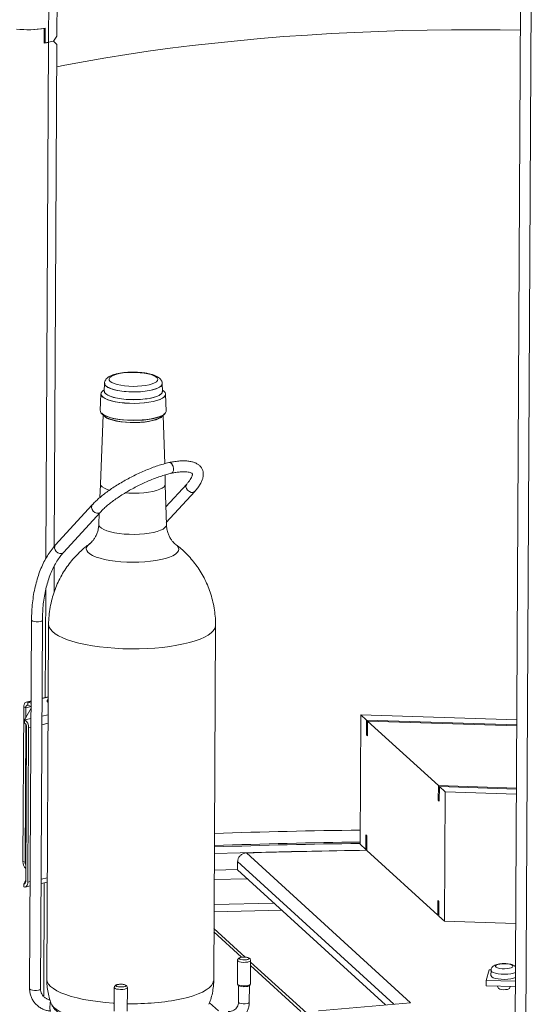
# Model space of a CAD drawing. Header units: millimetres. Extents: x 0 to 420, y 0 to 297.
# Tile 81 of 131: x 313 to 322, y 97 to 115. Entities that reach past the tile are written whole.
import ezdxf

# ---------------------------------------------------------------- set-up
doc = ezdxf.new("R2010")
doc.units = ezdxf.units.MM

msp = doc.modelspace()

# ---------------------------------------------------------------- linework, layer by layer
at = {"color": 8, "linetype": 'Continuous', "lineweight": 18}
for p, q in [((313.308, 114.632), (313.331, 119.102)), ((313.258, 105.159), (313.308, 114.632)), ((313.245, 102.605), (313.255, 104.585)), ((312.928, 102.521), (312.986, 102.535)), ((312.889, 102.419), (312.985, 102.442)), ((313.184, 102.265), (313.3, 102.29)), ((312.867, 102.195), (312.984, 102.221)), ((313.299, 102.132), (313.184, 102.106)), ((312.983, 102.062), (312.941, 102.053)), ((317.767, 99.776), (317.767, 99.778)), ((312.874, 99.584), (312.891, 99.589)), ((316.777, 99.594), (319.644, 96.977)), ((312.926, 99.218), (312.969, 99.227)), ((313.169, 99.271), (313.284, 99.297)), ((313.217, 97.119), (313.227, 99.205)), ((312.852, 99.188), (312.877, 99.194)), ((316.851, 97.839), (316.343, 98.303)), ((317.938, 96.846), (317.015, 97.689)), ((316.263, 97.004), (316.425, 96.856))]:
    msp.add_line(p, q, dxfattribs=at)
at = {"color": 7, "linetype": 'Continuous', "lineweight": 18}
for p, q in [((313.461, 114.745), (313.483, 119.069)), ((321.854, 93.261), (321.969, 115.327)), ((322.053, 93.179), (322.169, 115.398)), ((313.226, 114.615), (313.227, 114.884)), ((313.244, 114.887), (313.243, 114.618)), ((313.461, 114.745), (313.399, 114.654)), ((313.243, 114.618), (313.226, 114.624)), ((313.308, 114.632), (313.399, 114.654)), ((313.399, 114.654), (313.46, 114.591)), ((313.412, 105.378), (313.46, 114.591)), ((314.328, 108.255), (314.301, 108.232)), ((314.333, 108.371), (314.327, 108.23)), ((315.398, 108.225), (315.393, 108.366)), ((315.424, 108.226), (315.397, 108.249)), ((314.269, 108.179), (314.256, 107.87)), ((315.465, 107.863), (315.455, 108.173)), ((314.309, 107.79), (314.257, 106.53)), ((314.28, 107.819), (314.332, 107.767)), ((315.388, 107.762), (315.441, 107.813)), ((315.439, 106.897), (315.411, 107.784)), ((315.45, 106.524), (315.445, 106.691)), ((314.26, 106.51), (314.25, 106.277)), ((315.47, 105.777), (315.447, 106.504)), ((315.843, 106.524), (315.459, 106.104)), ((314.383, 106.422), (314.42, 106.409)), ((315.468, 105.818), (315.991, 106.389)), ((314.109, 106.143), (313.43, 105.399)), ((313.578, 105.264), (314.257, 106.008)), ((314.238, 105.987), (314.23, 105.783)), ((313.408, 104.537), (313.41, 105.021)), ((312.993, 104.024), (312.958, 97.258)), ((313.158, 97.257), (313.193, 104.023)), ((313.308, 103.947), (313.274, 97.435)), ((316.338, 97.419), (316.372, 103.931)), ((312.986, 102.543), (312.899, 102.523)), ((312.928, 102.521), (312.927, 102.463)), ((312.927, 102.463), (312.985, 102.443)), ((312.928, 102.521), (312.986, 102.501)), ((313.301, 102.618), (313.186, 102.591)), ((313.301, 102.612), (313.186, 102.587)), ((312.835, 99.598), (312.85, 102.433)), ((312.889, 102.419), (312.85, 102.433)), ((312.867, 102.195), (312.985, 102.411)), ((312.888, 102.232), (312.889, 102.419)), ((319.026, 99.912), (319.038, 102.287)), ((319.143, 102.191), (319.038, 102.287)), ((319.038, 102.287), (321.901, 102.196)), ((312.867, 102.138), (312.867, 102.195)), ((312.874, 99.584), (312.887, 102.121)), ((319.142, 101.923), (319.143, 102.191)), ((319.143, 102.191), (321.9, 102.103)), ((319.163, 102.173), (319.162, 101.905)), ((320.462, 100.988), (319.163, 102.173)), ((321.9, 102.086), (319.163, 102.173)), ((312.889, 99.232), (312.904, 102.067)), ((312.941, 102.053), (312.926, 99.218)), ((319.162, 101.905), (319.142, 101.923)), ((319.142, 101.923), (319.162, 101.923)), ((320.461, 100.719), (320.462, 100.988)), ((320.462, 100.988), (321.894, 100.942)), ((320.482, 100.97), (320.48, 100.701)), ((320.587, 100.874), (320.482, 100.97)), ((321.894, 100.925), (320.482, 100.97)), ((320.574, 98.499), (320.587, 100.874)), ((321.894, 100.832), (320.587, 100.874)), ((320.48, 100.701), (320.461, 100.719)), ((320.461, 100.719), (320.48, 100.719)), ((319.131, 99.816), (319.132, 100.084)), ((319.132, 100.084), (319.152, 100.066)), ((319.152, 100.066), (319.151, 99.798)), ((317.767, 99.778), (316.35, 99.744)), ((319.951, 97.003), (316.939, 99.753)), ((319.131, 99.816), (319.026, 99.912)), ((319.131, 99.816), (319.151, 99.816)), ((320.45, 98.612), (319.151, 99.798)), ((312.835, 99.598), (312.874, 99.584)), ((316.777, 99.594), (316.776, 99.441)), ((316.777, 99.448), (316.349, 99.438)), ((319.49, 96.964), (316.776, 99.441)), ((312.889, 99.257), (312.852, 99.188)), ((313.168, 99.192), (313.284, 99.218)), ((316.954, 99.279), (316.348, 99.264)), ((312.852, 99.131), (312.852, 99.188)), ((312.878, 99.128), (312.968, 99.148)), ((320.45, 98.612), (320.451, 98.881)), ((320.451, 98.881), (320.471, 98.863)), ((320.471, 98.863), (320.469, 98.594)), ((316.345, 98.805), (317.445, 98.831)), ((317.587, 98.701), (316.345, 98.672)), ((320.45, 98.612), (320.469, 98.612)), ((320.574, 98.499), (320.469, 98.594)), ((321.881, 98.457), (320.574, 98.499)), ((316.917, 97.841), (316.343, 98.365)), ((316.776, 97.78), (316.773, 97.349)), ((317.013, 97.348), (317.016, 97.779)), ((318.045, 96.811), (317.016, 97.751)), ((321.34, 97.413), (321.398, 97.607)), ((321.398, 97.607), (321.429, 97.606)), ((321.429, 97.598), (321.428, 97.502)), ((321.34, 97.413), (321.34, 97.317)), ((321.34, 97.413), (321.876, 97.397)), ((314.513, 97.282), (314.51, 96.851)), ((314.75, 96.85), (314.753, 97.281)), ((316.775, 97.344), (316.785, 97.325)), ((316.793, 97.317), (316.792, 97.014)), ((316.992, 97.013), (316.993, 97.316)), ((317.002, 97.324), (317.012, 97.343)), ((321.34, 97.317), (321.875, 97.301)), ((321.548, 97.311), (321.568, 97.268)), ((321.766, 97.267), (321.783, 97.304)), ((318.259, 96.857), (319.951, 97.003))]:
    msp.add_line(p, q, dxfattribs=at)
at = {"color": 7, "linetype": 'Continuous', "lineweight": 18, "flags": 128}
for points in [[(313.458, 114.18), (313.606, 114.209), (313.977, 114.279), (314.357, 114.345), (314.743, 114.407), (315.137, 114.465), (315.538, 114.52), (315.945, 114.571), (316.357, 114.617), (316.775, 114.66), (317.198, 114.699), (317.626, 114.734), (318.057, 114.764), (318.492, 114.791), (318.93, 114.813), (319.371, 114.831), (319.813, 114.845), (320.258, 114.855), (320.703, 114.86), (321.149, 114.861), (321.595, 114.858), (321.967, 114.852)], [(314.512, 108.367), (314.566, 108.35), (314.631, 108.336), (314.703, 108.325), (314.779, 108.319), (314.859, 108.316), (314.939, 108.318), (315.016, 108.323), (315.089, 108.332), (315.154, 108.346), (315.21, 108.362), (315.254, 108.381), (315.287, 108.402), (315.305, 108.424), (315.31, 108.447), (315.3, 108.47), (315.276, 108.492), (315.238, 108.512), (315.189, 108.531), (315.129, 108.546), (315.061, 108.559), (314.987, 108.567), (314.908, 108.572), (314.828, 108.573), (314.749, 108.569), (314.674, 108.562), (314.605, 108.55), (314.544, 108.536), (314.493, 108.518), (314.455, 108.498), (314.429, 108.476), (314.418, 108.454), (314.421, 108.431), (314.438, 108.408), (314.468, 108.387), (314.512, 108.367)], [(314.301, 108.232), (314.292, 108.224), (314.273, 108.198), (314.269, 108.171), (314.28, 108.144), (314.305, 108.118), (314.343, 108.094), (314.395, 108.071)], [(315.451, 108.171), (315.447, 108.149), (315.429, 108.123), (315.396, 108.098), (315.351, 108.075), (315.293, 108.055), (315.225, 108.037), (315.148, 108.023), (315.064, 108.012), (314.975, 108.005), (314.883, 108.003), (314.79, 108.005), (314.7, 108.01), (314.613, 108.02), (314.533, 108.033), (314.46, 108.05), (314.398, 108.07), (314.347, 108.093), (314.308, 108.117), (314.284, 108.143), (314.273, 108.169), (314.273, 108.177)], [(314.327, 108.23), (314.327, 108.228), (314.334, 108.203), (314.356, 108.178), (314.392, 108.155), (314.44, 108.133)], [(315.394, 108.223), (315.392, 108.209), (315.378, 108.185), (315.349, 108.161), (315.308, 108.139), (315.254, 108.119), (315.19, 108.102), (315.116, 108.089), (315.036, 108.079), (314.951, 108.073), (314.863, 108.071), (314.776, 108.074), (314.691, 108.08), (314.61, 108.091), (314.537, 108.105), (314.472, 108.122), (314.418, 108.142), (314.376, 108.165), (314.347, 108.189), (314.333, 108.214), (314.331, 108.229)], [(314.395, 108.071), (314.457, 108.051), (314.53, 108.034), (314.611, 108.021), (314.699, 108.011), (314.79, 108.005), (314.883, 108.003), (314.975, 108.006), (315.065, 108.013), (315.15, 108.024), (315.227, 108.038), (315.296, 108.056), (315.354, 108.076), (315.4, 108.099), (315.432, 108.124), (315.451, 108.151), (315.455, 108.177), (315.445, 108.204), (315.424, 108.226)], [(314.44, 108.133), (314.5, 108.114), (314.57, 108.098), (314.648, 108.086), (314.732, 108.077), (314.819, 108.073), (314.908, 108.072), (314.995, 108.076), (315.078, 108.084), (315.156, 108.096), (315.226, 108.111), (315.286, 108.13), (315.334, 108.151), (315.369, 108.174), (315.391, 108.198), (315.398, 108.224), (315.398, 108.225)], [(314.256, 107.87), (314.257, 107.859), (314.268, 107.832), (314.294, 107.807), (314.333, 107.782), (314.384, 107.76)], [(315.437, 107.815), (315.42, 107.801), (315.38, 107.777), (315.328, 107.755), (315.265, 107.736), (315.193, 107.721), (315.113, 107.708), (315.027, 107.699), (314.936, 107.694), (314.845, 107.693), (314.753, 107.697), (314.664, 107.704), (314.58, 107.715), (314.502, 107.729), (314.433, 107.747), (314.374, 107.767), (314.326, 107.79), (314.29, 107.815), (314.284, 107.821)], [(315.385, 107.764), (315.375, 107.755), (315.339, 107.732), (315.29, 107.711), (315.23, 107.693), (315.161, 107.678), (315.084, 107.666), (315.001, 107.658), (314.914, 107.654), (314.827, 107.654), (314.739, 107.658), (314.656, 107.666), (314.577, 107.677), (314.506, 107.693), (314.444, 107.711), (314.392, 107.732), (314.353, 107.754), (314.335, 107.769)], [(314.384, 107.76), (314.447, 107.74), (314.519, 107.723), (314.599, 107.709), (314.685, 107.699), (314.775, 107.693), (314.868, 107.691), (314.96, 107.693), (315.05, 107.698), (315.135, 107.708), (315.214, 107.722), (315.285, 107.739), (315.346, 107.758), (315.395, 107.781), (315.432, 107.805), (315.455, 107.831), (315.465, 107.857), (315.465, 107.863)], [(314.426, 107.714), (314.486, 107.695), (314.556, 107.679), (314.634, 107.666), (314.717, 107.657), (314.804, 107.652), (314.893, 107.651), (314.98, 107.654), (315.065, 107.661), (315.144, 107.672), (315.216, 107.687), (315.279, 107.704), (315.331, 107.725), (315.371, 107.747), (315.388, 107.762)], [(315.584, 106.869), (315.564, 106.898), (315.54, 106.915), (315.517, 106.917), (315.516, 106.917)], [(314.257, 106.53), (314.257, 106.522), (314.268, 106.495), (314.293, 106.469), (314.331, 106.445), (314.383, 106.422)], [(314.712, 106.359), (314.781, 106.355), (314.874, 106.354), (314.967, 106.356), (315.058, 106.363), (315.143, 106.374), (315.221, 106.388), (315.29, 106.406), (315.348, 106.427), (315.395, 106.45), (315.427, 106.475), (315.446, 106.502), (315.45, 106.524)], [(312.85, 102.433), (312.851, 102.455), (312.856, 102.475), (312.863, 102.492), (312.873, 102.506), (312.885, 102.516), (312.898, 102.522), (312.913, 102.524), (312.928, 102.521)], [(312.889, 102.419), (312.889, 102.43), (312.892, 102.44), (312.895, 102.449), (312.9, 102.456), (312.906, 102.461), (312.913, 102.464), (312.92, 102.465), (312.927, 102.463)], [(313.301, 102.512), (313.286, 102.524), (313.281, 102.535)], [(319.151, 99.803), (318.51, 99.793), (317.767, 99.778)], [(312.889, 99.232), (312.888, 99.221), (312.886, 99.211), (312.883, 99.202), (312.878, 99.195), (312.872, 99.19), (312.866, 99.187), (312.859, 99.187), (312.852, 99.188)], [(312.852, 99.131), (312.866, 99.128), (312.88, 99.129), (312.893, 99.135), (312.904, 99.145), (312.913, 99.159), (312.92, 99.176), (312.924, 99.196), (312.926, 99.218)], [(316.81, 97.824), (316.826, 97.833), (316.853, 97.839), (316.886, 97.842), (316.921, 97.841), (316.952, 97.836), (316.975, 97.828), (316.985, 97.819), (316.982, 97.809), (316.966, 97.8), (316.939, 97.793), (316.906, 97.791), (316.871, 97.792), (316.839, 97.797), (316.817, 97.804), (316.806, 97.814), (316.81, 97.824)], [(321.683, 97.719), (321.635, 97.719), (321.59, 97.714), (321.553, 97.706), (321.526, 97.695), (321.511, 97.682), (321.51, 97.668), (321.524, 97.655), (321.55, 97.643), (321.587, 97.634), (321.632, 97.629), (321.679, 97.627), (321.726, 97.63), (321.767, 97.637), (321.8, 97.647), (321.821, 97.659), (321.829, 97.672), (321.822, 97.686), (321.802, 97.698), (321.77, 97.709), (321.729, 97.716), (321.683, 97.719)], [(321.428, 97.502), (321.429, 97.495), (321.443, 97.478), (321.471, 97.463), (321.511, 97.45), (321.561, 97.44), (321.618, 97.434), (321.678, 97.432), (321.737, 97.435), (321.792, 97.441), (321.839, 97.452), (321.876, 97.465), (321.876, 97.466)], [(317.013, 97.348), (317.009, 97.338), (316.99, 97.328), (316.96, 97.319), (316.922, 97.315), (316.88, 97.314), (316.84, 97.318), (316.807, 97.325), (316.784, 97.335), (316.774, 97.347), (316.773, 97.349)], [(317.002, 97.324), (316.991, 97.315), (316.967, 97.305), (316.932, 97.3), (316.892, 97.298), (316.853, 97.3), (316.819, 97.306), (316.794, 97.316), (316.785, 97.325)], [(321.568, 97.268), (321.572, 97.263), (321.59, 97.253), (321.621, 97.246), (321.658, 97.243), (321.697, 97.244), (321.731, 97.249), (321.756, 97.258), (321.766, 97.267)]]:
    msp.add_lwpolyline(points, dxfattribs=at)
at = {"color": 8, "linetype": 'Continuous', "lineweight": 18, "flags": 128}
for points in [[(314.333, 108.371), (314.333, 108.369), (314.34, 108.344), (314.362, 108.319), (314.397, 108.296), (314.445, 108.275)], [(314.337, 108.372), (314.339, 108.356), (314.353, 108.332), (314.382, 108.308), (314.423, 108.286), (314.477, 108.266), (314.541, 108.249), (314.613, 108.235), (314.693, 108.224), (314.777, 108.218), (314.864, 108.215), (314.951, 108.217), (315.035, 108.223), (315.114, 108.232), (315.187, 108.246)], [(314.445, 108.275), (314.505, 108.256), (314.574, 108.24), (314.651, 108.228), (314.734, 108.219), (314.82, 108.215), (314.908, 108.215), (314.994, 108.218), (315.077, 108.226), (315.154, 108.238), (315.223, 108.253), (315.282, 108.271), (315.33, 108.292), (315.365, 108.315), (315.386, 108.339), (315.393, 108.365), (315.393, 108.366)], [(315.187, 108.246), (315.251, 108.262), (315.304, 108.282), (315.346, 108.304), (315.374, 108.327), (315.388, 108.352), (315.389, 108.366)], [(315.843, 106.524), (315.831, 106.505), (315.828, 106.473), (315.838, 106.439), (315.86, 106.408), (315.891, 106.384), (315.925, 106.371), (315.959, 106.371)], [(315.959, 106.371), (315.986, 106.384), (315.99, 106.389)], [(314.225, 105.99), (314.192, 105.99), (314.157, 106.003), (314.126, 106.027), (314.104, 106.058), (314.094, 106.092), (314.098, 106.123), (314.109, 106.143)], [(314.257, 106.008), (314.252, 106.003), (314.225, 105.99)], [(314.23, 105.783), (314.232, 105.765), (314.248, 105.738), (314.277, 105.712), (314.321, 105.688), (314.376, 105.665), (314.443, 105.646), (314.519, 105.629), (314.603, 105.616), (314.693, 105.606), (314.786, 105.601), (314.881, 105.6), (314.975, 105.603), (315.066, 105.61), (315.152, 105.621), (315.231, 105.636)], [(315.231, 105.636), (315.301, 105.654), (315.361, 105.675), (315.409, 105.698), (315.443, 105.724), (315.463, 105.75), (315.47, 105.777)], [(313.546, 105.246), (313.513, 105.246), (313.478, 105.259), (313.447, 105.283), (313.425, 105.314), (313.415, 105.348), (313.419, 105.38), (313.43, 105.399)], [(314.057, 105.425), (314.025, 105.397), (314.005, 105.365), (313.998, 105.334), (314.007, 105.302), (314.029, 105.27), (314.066, 105.24), (314.116, 105.211), (314.178, 105.184), (314.252, 105.16), (314.336, 105.139), (314.429, 105.121), (314.529, 105.107), (314.635, 105.096), (314.744, 105.09), (314.855, 105.087), (314.966, 105.089), (315.074, 105.095), (315.179, 105.105), (315.278, 105.119), (315.37, 105.137)], [(315.37, 105.137), (315.453, 105.158), (315.525, 105.181), (315.586, 105.208), (315.635, 105.236), (315.669, 105.267), (315.69, 105.298), (315.696, 105.33), (315.688, 105.362), (315.665, 105.393), (315.639, 105.416)], [(313.578, 105.264), (313.573, 105.26), (313.546, 105.246)], [(313.155, 104), (313.12, 103.995), (313.081, 103.995), (313.044, 103.998), (313.015, 104.006), (312.997, 104.016), (312.993, 104.024)], [(313.193, 104.023), (313.193, 104.019), (313.181, 104.009), (313.155, 104)], [(313.308, 103.947), (313.308, 103.942), (313.317, 103.899), (313.34, 103.857), (313.377, 103.816), (313.428, 103.776), (313.491, 103.737), (313.568, 103.7), (313.656, 103.665), (313.755, 103.633), (313.865, 103.604), (313.983, 103.578), (314.11, 103.555), (314.243, 103.536), (314.382, 103.521), (314.526, 103.51), (314.672, 103.502), (314.82, 103.499), (314.968, 103.5), (315.114, 103.504), (315.258, 103.513), (315.399, 103.526), (315.534, 103.543), (315.662, 103.564), (315.783, 103.588)], [(315.783, 103.588), (315.895, 103.615), (315.998, 103.645), (316.089, 103.678), (316.169, 103.714), (316.236, 103.751), (316.291, 103.791), (316.331, 103.831), (316.358, 103.873), (316.371, 103.916), (316.372, 103.931)], [(317.016, 97.779), (317.011, 97.769), (316.992, 97.758), (316.962, 97.75), (316.924, 97.746), (316.882, 97.745), (316.842, 97.749), (316.809, 97.756), (316.786, 97.766), (316.776, 97.778), (316.776, 97.78)], [(321.429, 97.598), (321.43, 97.591), (321.443, 97.574), (321.471, 97.559), (321.511, 97.545), (321.561, 97.536), (321.618, 97.53), (321.678, 97.528), (321.737, 97.53), (321.792, 97.537), (321.84, 97.548), (321.876, 97.561), (321.877, 97.562)], [(313.274, 97.435), (313.274, 97.43), (313.283, 97.387), (313.306, 97.345), (313.343, 97.303), (313.394, 97.263), (313.457, 97.224), (313.534, 97.188), (313.622, 97.153), (313.722, 97.121), (313.831, 97.092), (313.95, 97.066), (314.076, 97.043), (314.21, 97.024), (314.349, 97.009), (314.492, 96.997), (314.511, 96.996)], [(315.749, 97.075), (315.862, 97.102), (315.964, 97.133), (316.055, 97.166), (316.135, 97.201), (316.202, 97.239), (316.257, 97.278), (316.298, 97.319), (316.324, 97.361), (316.337, 97.403), (316.338, 97.419)], [(313.12, 97.235), (313.085, 97.23), (313.046, 97.229), (313.009, 97.233), (312.98, 97.241), (312.962, 97.251), (312.958, 97.258)], [(313.158, 97.257), (313.158, 97.254), (313.145, 97.243), (313.12, 97.235)], [(314.753, 97.281), (314.75, 97.274), (314.734, 97.263), (314.707, 97.254), (314.67, 97.248), (314.628, 97.247), (314.588, 97.25), (314.552, 97.256), (314.527, 97.266), (314.514, 97.277), (314.513, 97.282)], [(314.645, 97.344), (314.677, 97.341), (314.704, 97.334), (314.72, 97.325), (314.722, 97.315), (314.711, 97.305), (314.688, 97.298), (314.657, 97.293), (314.622, 97.293), (314.589, 97.296), (314.562, 97.303), (314.546, 97.312), (314.543, 97.322), (314.554, 97.332), (314.577, 97.339), (314.577, 97.339)], [(313.342, 97.026), (313.338, 97.007), (313.333, 96.971), (313.331, 96.932), (313.331, 96.896), (313.335, 96.868), (313.341, 96.854), (313.344, 96.852)], [(313.355, 96.99), (313.368, 96.964), (313.399, 96.924), (313.444, 96.885), (313.502, 96.847), (313.573, 96.81), (313.655, 96.776), (313.749, 96.745), (313.853, 96.716), (313.965, 96.69), (314.086, 96.668), (314.214, 96.648), (314.348, 96.633), (314.486, 96.621), (314.529, 96.619)], [(316.992, 97.013), (316.991, 97.009), (316.979, 96.999), (316.953, 96.99), (316.918, 96.985), (316.88, 96.985), (316.842, 96.988), (316.813, 96.996), (316.795, 97.006), (316.792, 97.014)]]:
    msp.add_lwpolyline(points, dxfattribs=at)
at = {"color": 7, "linetype": 'Continuous', "lineweight": 18}
for centre, radius, start, end in [((312.93, 116.798), 1.937, 263.7071, 279.3397), ((312.93, 116.816), 1.955, 263.7528, 278.7329), ((313.033, 115.799), 1.199, 279.2548, 283.2455), ((313.04, 115.765), 1.164, 280.0318, 283.2808), ((314.501, 107.955), 0.253, 227.9902, 252.8941), ((315.519, 106.85), 0.0679, 16.4268, 89.9577), ((312.788, 102.064), 0.153, 355.7584, 58.6799), ((312.827, 102.072), 0.0768, 355.767, 58.6734), ((320.558, -23.351), 123.533, 90.7102, 91.95126), ((320.569, -20.869), 120.832, 90.73176, 92.00059), ((320.586, -20.797), 120.735, 90.74052, 92.01038), ((320.654, -19.662), 119.473, 90.72083, 91.78151), ((313.005, 99.593), 0.17, 178.4925, 227.5976), ((312.966, 99.584), 0.0918, 179.6204, 215.2717), ((314.632, 97.062), 0.282, 87.2847, 101.0734)]:
    msp.add_arc(centre, radius, start, end, dxfattribs=at)
at = {"color": 8, "linetype": 'Continuous', "lineweight": 18}
msp.add_arc((314.854, 101.509), 4.524, 268.6999, 281.4207, dxfattribs=at)
at = {"color": 7, "linetype": 'Continuous', "lineweight": 18}
for points, knots in [([(315.392, 108.367), (315.392, 108.375), (315.391, 108.396), (315.377, 108.426), (315.355, 108.456), (315.324, 108.481), (315.283, 108.505), (315.229, 108.527), (315.164, 108.545), (315.094, 108.559), (315.019, 108.569), (314.941, 108.575), (314.862, 108.577), (314.783, 108.575), (314.705, 108.57), (314.632, 108.561), (314.563, 108.548), (314.501, 108.531), (314.444, 108.51), (314.4, 108.484), (314.367, 108.455), (314.345, 108.423), (314.334, 108.394), (314.334, 108.377), (314.334, 108.372)], [0, 0, 0, 0, 0.022246, 0.057251, 0.093029, 0.133276, 0.181686, 0.237808, 0.293156, 0.346438, 0.398531, 0.450001, 0.501166, 0.552255, 0.60342, 0.654839, 0.706774, 0.759646, 0.814219, 0.871904, 0.914743, 0.951792, 0.98659, 1, 1, 1, 1]), ([(315.516, 106.917), (315.499, 106.913), (315.449, 106.901), (315.362, 106.876), (315.256, 106.841), (315.148, 106.8), (315.039, 106.754), (314.929, 106.704), (314.82, 106.65), (314.714, 106.593), (314.611, 106.533), (314.511, 106.471), (314.418, 106.407), (314.33, 106.343), (314.249, 106.278), (314.178, 106.213), (314.133, 106.169), (314.112, 106.145), (314.109, 106.143)], [0, 0, 0, 0, 0.035967, 0.104952, 0.173581, 0.24192, 0.310065, 0.37809, 0.446053, 0.514007, 0.581991, 0.650049, 0.718243, 0.786648, 0.855354, 0.924493, 0.991102, 1, 1, 1, 1]), ([(315.991, 106.389), (316, 106.4), (316.03, 106.433), (316.071, 106.488), (316.109, 106.551), (316.134, 106.612), (316.147, 106.668), (316.148, 106.72), (316.138, 106.771), (316.117, 106.819), (316.084, 106.859), (316.042, 106.892), (315.993, 106.917), (315.934, 106.935), (315.865, 106.946), (315.785, 106.95), (315.697, 106.946), (315.609, 106.935), (315.547, 106.923), (315.519, 106.918)], [0, 0, 0, 0, 0.034956, 0.103789, 0.173637, 0.236978, 0.294853, 0.347782, 0.397837, 0.451145, 0.502937, 0.555151, 0.610508, 0.671061, 0.737033, 0.806044, 0.875031, 0.943085, 1, 1, 1, 1]), ([(315.584, 106.869), (315.584, 106.868), (315.589, 106.858), (315.597, 106.836), (315.602, 106.802), (315.599, 106.77), (315.59, 106.745), (315.577, 106.728), (315.565, 106.725), (315.561, 106.723)], [0, 0, 0, 0, 0.013378, 0.185791, 0.358209, 0.530615, 0.703023, 0.875409, 1, 1, 1, 1]), ([(314.257, 106.008), (314.266, 106.017), (314.291, 106.044), (314.339, 106.09), (314.405, 106.147), (314.48, 106.205), (314.562, 106.264), (314.651, 106.323), (314.746, 106.381), (314.844, 106.437), (314.946, 106.49), (315.05, 106.54), (315.153, 106.586), (315.256, 106.627), (315.356, 106.663), (315.451, 106.694), (315.518, 106.712), (315.554, 106.721), (315.562, 106.723)], [0, 0, 0, 0, 0.035545, 0.101277, 0.16771, 0.234847, 0.302488, 0.370488, 0.438736, 0.507148, 0.575657, 0.644204, 0.712725, 0.781159, 0.849443, 0.917503, 0.981369, 1, 1, 1, 1]), ([(315.559, 106.722), (315.574, 106.725), (315.618, 106.734), (315.686, 106.743), (315.757, 106.749), (315.818, 106.749), (315.868, 106.744), (315.906, 106.735), (315.93, 106.725), (315.942, 106.716), (315.946, 106.711), (315.947, 106.708), (315.948, 106.696), (315.944, 106.675), (315.931, 106.645), (315.909, 106.607), (315.88, 106.566), (315.854, 106.537), (315.843, 106.524)], [0, 0, 0, 0, 0.036396, 0.104482, 0.171882, 0.238267, 0.303365, 0.367003, 0.429423, 0.491816, 0.557146, 0.638033, 0.699885, 0.75927, 0.822172, 0.884791, 0.948397, 1, 1, 1, 1]), ([(314.228, 105.784), (314.228, 105.768), (314.227, 105.726), (314.212, 105.661), (314.187, 105.592), (314.156, 105.535), (314.124, 105.489), (314.094, 105.456), (314.071, 105.435), (314.062, 105.429), (314.059, 105.426)], [0, 0, 0, 0, 0.09322, 0.251847, 0.403542, 0.547527, 0.682665, 0.808607, 0.926815, 1, 1, 1, 1]), ([(315.638, 105.417), (315.637, 105.418), (315.631, 105.422), (315.613, 105.437), (315.585, 105.466), (315.551, 105.51), (315.518, 105.568), (315.491, 105.637), (315.474, 105.708), (315.472, 105.757), (315.471, 105.777)], [0, 0, 0, 0, 0.033697, 0.147658, 0.267174, 0.409581, 0.563604, 0.710219, 0.877657, 1, 1, 1, 1]), ([(313.43, 105.399), (313.416, 105.383), (313.377, 105.339), (313.316, 105.257), (313.251, 105.151), (313.193, 105.035), (313.141, 104.911), (313.097, 104.779), (313.06, 104.64), (313.031, 104.495), (313.01, 104.344), (312.997, 104.187), (312.995, 104.079), (312.993, 104.024)], [0, 0, 0, 0, 0.050646, 0.144399, 0.238485, 0.332957, 0.427675, 0.522523, 0.617408, 0.71227, 0.807079, 0.901826, 1, 1, 1, 1]), ([(314.061, 105.426), (314.032, 105.405), (313.967, 105.357), (313.871, 105.271), (313.774, 105.169), (313.683, 105.06), (313.601, 104.943), (313.528, 104.819), (313.465, 104.69), (313.412, 104.555), (313.368, 104.412), (313.334, 104.262), (313.314, 104.106), (313.306, 104.001), (313.308, 103.948), (313.308, 103.947)], [0, 0, 0, 0, 0.0618, 0.14274, 0.224578, 0.307061, 0.39002, 0.473334, 0.556918, 0.640707, 0.724653, 0.817043, 0.908374, 0.998475, 1, 1, 1, 1]), ([(316.371, 103.931), (316.371, 103.949), (316.373, 104.017), (316.363, 104.136), (316.342, 104.285), (316.309, 104.43), (316.264, 104.571), (316.21, 104.705), (316.146, 104.833), (316.073, 104.954), (315.993, 105.068), (315.906, 105.173), (315.813, 105.27), (315.724, 105.351), (315.664, 105.396), (315.638, 105.416)], [0, 0, 0, 0, 0.030659, 0.119396, 0.207018, 0.293548, 0.378996, 0.463355, 0.546604, 0.628706, 0.7096, 0.789205, 0.867399, 0.944019, 1, 1, 1, 1]), ([(313.193, 104.023), (313.194, 104.049), (313.195, 104.126), (313.202, 104.25), (313.218, 104.394), (313.242, 104.532), (313.272, 104.663), (313.309, 104.787), (313.353, 104.904), (313.403, 105.011), (313.459, 105.109), (313.517, 105.194), (313.558, 105.242), (313.578, 105.264)], [0, 0, 0, 0, 0.050518, 0.146932, 0.243273, 0.339511, 0.435646, 0.531678, 0.627629, 0.723543, 0.819464, 0.915491, 1, 1, 1, 1]), ([(313.301, 102.576), (313.297, 102.573), (313.287, 102.563), (313.28, 102.548), (313.282, 102.537), (313.282, 102.535)], [0, 0, 0, 0, 0.2856638, 0.8446466, 1, 1, 1, 1]), ([(316.939, 99.753), (316.921, 99.75), (316.884, 99.746), (316.835, 99.717), (316.799, 99.676), (316.78, 99.633), (316.778, 99.605), (316.777, 99.594)], [0, 0, 0, 0, 0.219184, 0.438442, 0.655898, 0.86993, 1, 1, 1, 1]), ([(316.791, 97.815), (316.787, 97.81), (316.779, 97.8), (316.775, 97.787), (316.776, 97.78), (316.776, 97.78)], [0, 0, 0, 0, 0.50898, 0.983046, 1, 1, 1, 1]), ([(316.94, 97.838), (316.938, 97.839), (316.925, 97.842), (316.896, 97.843), (316.859, 97.841), (316.828, 97.835), (316.806, 97.827), (316.795, 97.818), (316.791, 97.815)], [0, 0, 0, 0, 0.048549, 0.265586, 0.476446, 0.692984, 0.890844, 1, 1, 1, 1]), ([(317.015, 97.779), (317.015, 97.78), (317.016, 97.787), (317.011, 97.801), (317.001, 97.814), (316.986, 97.825), (316.968, 97.833), (316.95, 97.837), (316.94, 97.838)], [0, 0, 0, 0, 0.0341078, 0.2015964, 0.3509563, 0.5171783, 0.748046, 1, 1, 1, 1]), ([(321.685, 97.723), (321.676, 97.723), (321.65, 97.723), (321.607, 97.721), (321.558, 97.714), (321.515, 97.702), (321.482, 97.687), (321.455, 97.666), (321.438, 97.641), (321.428, 97.616), (321.43, 97.602), (321.43, 97.598)], [0, 0, 0, 0, 0.0748, 0.217921, 0.363617, 0.517142, 0.663359, 0.765494, 0.865515, 0.965985, 1, 1, 1, 1]), ([(321.877, 97.666), (321.872, 97.671), (321.858, 97.684), (321.83, 97.697), (321.793, 97.71), (321.748, 97.718), (321.711, 97.722), (321.69, 97.722), (321.685, 97.723)], [0, 0, 0, 0, 0.118843, 0.289177, 0.511574, 0.727697, 0.935178, 1, 1, 1, 1]), ([(313.276, 97.435), (313.275, 97.415), (313.274, 97.353), (313.285, 97.252), (313.309, 97.133), (313.333, 97.045), (313.353, 96.999), (313.357, 96.989)], [0, 0, 0, 0, 0.133064, 0.403555, 0.66934, 0.930758, 1, 1, 1, 1]), ([(316.251, 96.975), (316.26, 96.996), (316.283, 97.053), (316.31, 97.154), (316.331, 97.277), (316.34, 97.368), (316.338, 97.415), (316.338, 97.419)], [0, 0, 0, 0, 0.145899, 0.404593, 0.689219, 0.968726, 1, 1, 1, 1]), ([(312.958, 97.258), (312.959, 97.245), (312.96, 97.208), (312.972, 97.148), (312.997, 97.083), (313.034, 97.022), (313.08, 96.968), (313.136, 96.923), (313.198, 96.887), (313.264, 96.863), (313.314, 96.854), (313.34, 96.852), (313.344, 96.852)], [0, 0, 0, 0, 0.0689833, 0.1826172, 0.2965547, 0.4108869, 0.52557, 0.6405582, 0.7557643, 0.8710905, 0.9799046, 1, 1, 1, 1]), ([(313.334, 97.055), (313.319, 97.058), (313.288, 97.066), (313.244, 97.091), (313.208, 97.124), (313.18, 97.165), (313.162, 97.21), (313.159, 97.241), (313.158, 97.257)], [0, 0, 0, 0, 0.160478, 0.327353, 0.493432, 0.659251, 0.825426, 1, 1, 1, 1]), ([(314.575, 97.339), (314.569, 97.337), (314.555, 97.334), (314.537, 97.326), (314.521, 97.31), (314.513, 97.294), (314.513, 97.285), (314.514, 97.282)], [0, 0, 0, 0, 0.179814, 0.484002, 0.712441, 0.90814, 1, 1, 1, 1]), ([(314.752, 97.281), (314.752, 97.284), (314.752, 97.293), (314.745, 97.307), (314.734, 97.32), (314.718, 97.33), (314.695, 97.338), (314.669, 97.343), (314.651, 97.343), (314.645, 97.344)], [0, 0, 0, 0, 0.070558, 0.195068, 0.313713, 0.456258, 0.657211, 0.881746, 1, 1, 1, 1]), ([(313.357, 96.988), (313.363, 96.974), (313.376, 96.942), (313.408, 96.898), (313.452, 96.852), (313.509, 96.808), (313.579, 96.766), (313.661, 96.727), (313.754, 96.692), (313.855, 96.66), (313.962, 96.633), (314.076, 96.61), (314.195, 96.59), (314.319, 96.574), (314.431, 96.562), (314.502, 96.558), (314.529, 96.556)], [0, 0, 0, 0, 0.043611, 0.102452, 0.166784, 0.238773, 0.318313, 0.401515, 0.483677, 0.564148, 0.643245, 0.721354, 0.79877, 0.875696, 0.952284, 1, 1, 1, 1]), ([(316.59, 96.645), (316.604, 96.644), (316.642, 96.643), (316.702, 96.652), (316.768, 96.673), (316.829, 96.706), (316.883, 96.749), (316.927, 96.801), (316.961, 96.86), (316.983, 96.925), (316.991, 96.977), (316.992, 97.006), (316.992, 97.013)], [0, 0, 0, 0, 0.067817, 0.181326, 0.294724, 0.407715, 0.520274, 0.632444, 0.74434, 0.856102, 0.967885, 1, 1, 1, 1]), ([(316.792, 97.014), (316.791, 97.007), (316.791, 96.985), (316.781, 96.949), (316.759, 96.91), (316.726, 96.878), (316.685, 96.855), (316.643, 96.844), (316.615, 96.844), (316.603, 96.844)], [0, 0, 0, 0, 0.068522, 0.228929, 0.391585, 0.556786, 0.721845, 0.884418, 1, 1, 1, 1])]:
    msp.add_open_spline(points, degree=3, knots=knots, dxfattribs=at)

doc.saveas('drawing.dxf')
